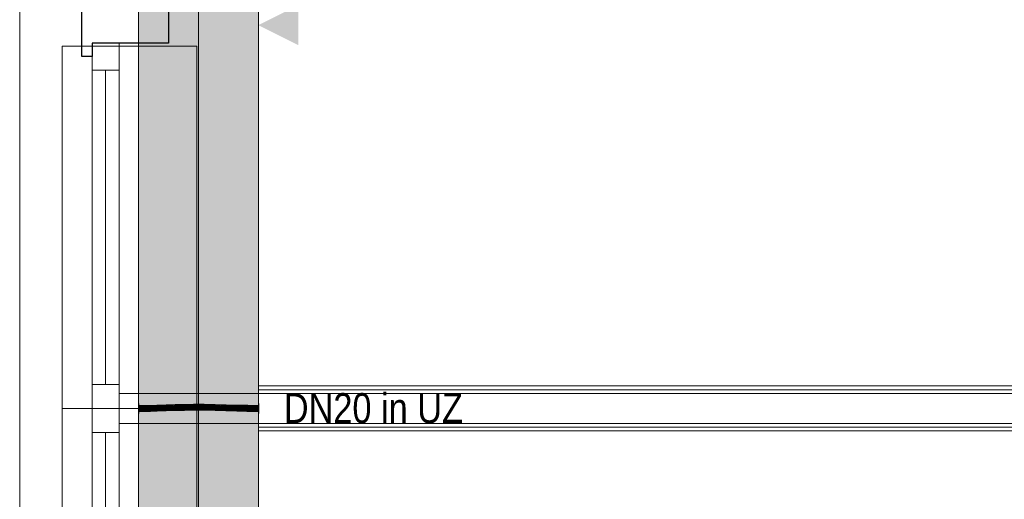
# Model space of a CAD drawing. Extents: x -420 to 300, y 62 to 1162.
# Tile 52 of 130: x -314 to -248, y 686 to 718. Entities that reach past the tile are written whole.
import ezdxf
from ezdxf.lldxf.tags import DXFTag

# ---------------------------------------------------------------- set-up
doc = ezdxf.new("R2010")
doc.units = 0
doc.layers.get('0').update_dxf_attribs({"lineweight": 35})
for name, color, linetype, lineweight, true_color in [('00 -Bauelemente -Dämmung innen', 7, 'Continuous', 9, 0xff7fe6), ('00 -Bauelemente -Gipskarton', 7, 'Continuous', 9, 0xff7fe6), ('00_Beschriftung UZ', 3, 'Continuous', 13, 0x00ff00), ('30 -33 Aussenwände- 7 Fassade_ Elemente', 7, 'Continuous', 9, 0x00aacc), ('30 -34 Innenwände- 2 nichttragend', 7, 'Continuous', 18, 0xff7fe6), ('30 -35 Decken- 1 Konstruktion-Träger- Stahlbeton', 7, 'grob-A06G9F4K8I', 13, 0x33aa00), ('E_Leerrohr 20', 7, 'Continuous', 13, 0xcc0099), ('E_Leerrohr 20-Shading', 7, 'Continuous', 13, 0xcc0099)]:
    doc.layers.add(name, color=color, linetype=linetype, lineweight=lineweight, true_color=true_color)
doc.layers.add('70 -71 Achsen- 1 Gebäudeachsen', color=7, linetype='STRICHPUNKT2-A06G9F4J8I', lineweight=18)
doc.layers.add('Detailelementbeschriftung', color=7, linetype='Continuous', lineweight=9)
doc.layers.add('iwb_Schraffur_Unterzug', color=7, linetype='Continuous', lineweight=5, true_color=0xffffcc, plot=False)
doc.styles.get("Standard").update_dxf_attribs({"font": 'ARIALN.TTF'})
tags = doc.linetypes.add('grob-A06G9F4K8I', pattern=[14, 3, -8, 3]).pattern_tags.tags
tags[8:9] = [DXFTag(74, 4), DXFTag(75, 0), DXFTag(340, '0'), DXFTag(46, 0.0), DXFTag(50, 0.0), DXFTag(44, 0.0), DXFTag(45, 0.0)]
tags[6:7] = [DXFTag(74, 4), DXFTag(75, 0), DXFTag(340, '0'), DXFTag(46, 0.0), DXFTag(50, 0.0), DXFTag(44, 0.0), DXFTag(45, 0.0)]
tags[4:5] = [DXFTag(74, 4), DXFTag(75, 0), DXFTag(340, '0'), DXFTag(46, 0.0), DXFTag(50, 0.0), DXFTag(44, 0.0), DXFTag(45, 0.0)]
tags = doc.linetypes.add('STRICHPUNKT2', pattern=[12.7, 6.35, -3.175, 0, -3.175]).pattern_tags.tags
tags[10:11] = [DXFTag(74, 4), DXFTag(75, 0), DXFTag(340, '0'), DXFTag(46, 0.0), DXFTag(50, 0.0), DXFTag(44, 0.0), DXFTag(45, 0.0)]
tags[8:9] = [DXFTag(74, 4), DXFTag(75, 0), DXFTag(340, '0'), DXFTag(46, 0.0), DXFTag(50, 0.0), DXFTag(44, 0.0), DXFTag(45, 0.0)]
tags[6:7] = [DXFTag(74, 4), DXFTag(75, 0), DXFTag(340, '0'), DXFTag(46, 0.0), DXFTag(50, 0.0), DXFTag(44, 0.0), DXFTag(45, 0.0)]
tags[4:5] = [DXFTag(74, 4), DXFTag(75, 0), DXFTag(340, '0'), DXFTag(46, 0.0), DXFTag(50, 0.0), DXFTag(44, 0.0), DXFTag(45, 0.0)]
tags = doc.linetypes.add('STRICHPUNKT2-A06G9F4J8I', pattern=[12.7, 6.35, -3.175, 0, -3.175]).pattern_tags.tags
tags[10:11] = [DXFTag(74, 4), DXFTag(75, 0), DXFTag(340, '0'), DXFTag(46, 0.0), DXFTag(50, 0.0), DXFTag(44, 0.0), DXFTag(45, 0.0)]
tags[8:9] = [DXFTag(74, 4), DXFTag(75, 0), DXFTag(340, '0'), DXFTag(46, 0.0), DXFTag(50, 0.0), DXFTag(44, 0.0), DXFTag(45, 0.0)]
tags[6:7] = [DXFTag(74, 4), DXFTag(75, 0), DXFTag(340, '0'), DXFTag(46, 0.0), DXFTag(50, 0.0), DXFTag(44, 0.0), DXFTag(45, 0.0)]
tags[4:5] = [DXFTag(74, 4), DXFTag(75, 0), DXFTag(340, '0'), DXFTag(46, 0.0), DXFTag(50, 0.0), DXFTag(44, 0.0), DXFTag(45, 0.0)]

# ---------------------------------------------------------------- blocks, each defined once
blk = doc.blocks.new('Shading-A06G9F318I', base_point=(-301.19, 691.814))
at = {"layer": 'E_Leerrohr 20-Shading', "color": 223, "true_color": 0xc67fb4}
for points in [[(-305.679, 692.101), (-305.68, 692.159), (-306.286, 692.099), (-306.286, 692.153)], [(-306.286, 692.099), (-306.286, 692.096), (-305.679, 692.101), (-305.679, 692.1)], [(-306.286, 692.096), (-306.286, 692.095), (-305.679, 692.1)], [(-306.286, 691.753), (-305.674, 691.762), (-306.286, 691.812), (-305.675, 691.817)], [(-305.072, 692.113), (-305.074, 692.172), (-305.679, 692.101), (-305.68, 692.159)], [(-305.679, 692.1), (-305.072, 692.113), (-305.679, 692.101), (-305.072, 692.113)], [(-305.064, 691.785), (-305.065, 691.831), (-305.674, 691.762), (-305.675, 691.817)], [(-305.674, 691.759), (-305.063, 691.772), (-305.674, 691.762), (-305.064, 691.785)], [(-304.464, 692.131), (-304.466, 692.19), (-305.072, 692.113), (-305.074, 692.172)], [(-304.455, 691.815), (-304.456, 691.848), (-305.064, 691.785), (-305.065, 691.831)], [(-305.063, 691.772), (-304.454, 691.79), (-305.064, 691.785), (-304.455, 691.815)], [(-304.466, 692.19), (-304.464, 692.131), (-304.025, 692.203), (-304.025, 692.186)], [(-304.025, 692.186), (-304.464, 692.131), (-304.024, 692.146), (-304.094, 692.142)], [(-304.456, 691.848), (-304.455, 691.815), (-304.022, 691.861), (-304.022, 691.837)], [(-304.455, 691.815), (-304.454, 691.79), (-304.022, 691.837), (-304.021, 691.803)], [(-304.094, 692.142), (-303.855, 692.149), (-303.855, 692.154)], [(-303.857, 692.208), (-304.025, 692.186), (-303.855, 692.154), (-304.024, 692.146)], [(-304.025, 692.186), (-303.857, 692.208), (-304.025, 692.203)], [(-304.022, 691.861), (-304.022, 691.837), (-303.848, 691.866), (-303.847, 691.846)], [(-304.022, 691.837), (-304.021, 691.803), (-303.847, 691.846), (-303.846, 691.808)], [(-303.246, 692.18), (-303.247, 692.223), (-303.855, 692.154), (-303.857, 692.208)], [(-303.855, 692.149), (-303.246, 692.164), (-303.855, 692.154), (-303.246, 692.18)], [(-303.24, 691.88), (-303.24, 691.881), (-303.848, 691.866)], [(-303.847, 691.846), (-303.24, 691.872), (-303.848, 691.866), (-303.24, 691.88)], [(-303.846, 691.808), (-303.239, 691.823), (-303.847, 691.846), (-303.24, 691.872)], [(-302.635, 692.193), (-302.635, 692.23), (-303.246, 692.18), (-303.247, 692.223)], [(-303.246, 692.164), (-302.635, 692.172), (-303.246, 692.18), (-302.635, 692.193)], [(-302.634, 691.885), (-302.634, 691.889), (-303.24, 691.872), (-303.24, 691.881)], [(-303.239, 691.823), (-302.634, 691.83), (-303.24, 691.872), (-302.634, 691.885)], [(-302.635, 692.193), (-302.269, 692.19), (-302.635, 692.23), (-302.268, 692.229)], [(-302.635, 692.172), (-301.908, 692.169), (-302.635, 692.193), (-301.908, 692.188)], [(-302.634, 691.885), (-302.274, 691.882), (-302.634, 691.889), (-302.274, 691.887)], [(-302.634, 691.885), (-302.634, 691.83), (-302.274, 691.882), (-302.275, 691.829)], [(-302.274, 691.882), (-302.275, 691.829), (-301.911, 691.878), (-301.912, 691.827)], [(-302.274, 691.887), (-302.274, 691.886), (-301.911, 691.886), (-301.911, 691.883)], [(-302.274, 691.886), (-302.274, 691.882), (-301.911, 691.883), (-301.911, 691.88)], [(-302.274, 691.882), (-301.911, 691.878), (-302.201, 691.882)], [(-302.269, 692.19), (-301.908, 692.188), (-302.268, 692.229), (-301.907, 692.227)], [(-301.911, 691.878), (-301.911, 691.88), (-302.201, 691.882)], [(-301.911, 691.878), (-301.912, 691.827), (-301.189, 691.856), (-301.19, 691.814)], [(-301.911, 691.883), (-301.188, 691.865), (-301.911, 691.886), (-301.188, 691.87)], [(-301.188, 691.87), (-301.188, 691.872), (-301.911, 691.886)], [(-301.911, 691.88), (-301.189, 691.856), (-301.911, 691.883), (-301.188, 691.865)], [(-301.911, 691.88), (-301.911, 691.878), (-301.584, 691.869)], [(-301.911, 691.878), (-301.189, 691.856), (-301.584, 691.869)], [(-301.182, 692.164), (-301.181, 692.214), (-301.908, 692.188), (-301.907, 692.227)], [(-301.908, 692.169), (-301.182, 692.155), (-301.908, 692.188), (-301.182, 692.164)], [(-301.19, 691.814), (-300.466, 691.795), (-301.189, 691.856), (-300.465, 691.824)], [(-301.189, 691.856), (-300.465, 691.824), (-301.188, 691.865), (-300.464, 691.84)], [(-300.464, 691.84), (-300.464, 691.853), (-301.188, 691.865), (-301.188, 691.872)], [(-301.182, 692.164), (-301.052, 692.159), (-301.181, 692.214), (-300.731, 692.149)], [(-301.182, 692.155), (-300.682, 692.142), (-301.182, 692.164)], [(-301.181, 692.214), (-300.731, 692.149), (-300.455, 692.195), (-300.456, 692.141)], [(-300.731, 692.149), (-301.052, 692.159), (-300.692, 692.143), (-300.746, 692.145)], [(-300.746, 692.145), (-300.682, 692.142), (-300.692, 692.143)], [(-300.456, 692.141), (-300.731, 692.149), (-300.456, 692.137), (-300.692, 692.143)], [(-300.692, 692.143), (-300.682, 692.142), (-300.456, 692.137), (-300.456, 692.136)], [(-300.466, 691.795), (-299.74, 691.775), (-300.465, 691.824), (-299.74, 691.79)], [(-300.465, 691.824), (-299.74, 691.79), (-300.464, 691.84), (-299.739, 691.814)], [(-299.739, 691.814), (-299.739, 691.834), (-300.464, 691.84), (-300.464, 691.853)], [(-299.732, 692.118), (-299.731, 692.175), (-300.456, 692.141), (-300.455, 692.195)], [(-300.456, 692.141), (-300.456, 692.137), (-299.732, 692.118), (-299.732, 692.116)], [(-300.456, 692.137), (-300.456, 692.136), (-299.732, 692.116)], [(-299.014, 691.764), (-299.013, 691.818), (-299.74, 691.79), (-299.739, 691.834)], [(-299.74, 691.775), (-299.014, 691.76), (-299.74, 691.79), (-299.014, 691.764)], [(-299.009, 692.101), (-299.008, 692.16), (-299.732, 692.118), (-299.731, 692.175)], [(-299.732, 692.116), (-299.009, 692.101), (-299.732, 692.118)], [(-298.286, 691.753), (-298.286, 691.812), (-299.014, 691.76), (-299.013, 691.818)], [(-298.286, 692.095), (-298.286, 692.153), (-299.009, 692.101), (-299.008, 692.16)], [(-306.286, 691.753), (-305.674, 691.759), (-305.674, 691.762)]]:
    blk.add_solid(points, dxfattribs=at)
at = {"layer": 'E_Leerrohr 20-Shading', "color": 231, "true_color": 0xe17fc9}
for points in [[(-305.677, 691.959), (-305.679, 692.1), (-306.286, 691.953), (-306.286, 692.095)], [(-305.677, 691.959), (-306.286, 691.953), (-305.97, 691.954)], [(-306.286, 691.953), (-306.098, 691.952), (-305.97, 691.954)], [(-306.286, 691.944), (-305.928, 691.951), (-306.286, 691.953)], [(-305.676, 691.887), (-305.677, 691.95), (-306.286, 691.944), (-305.901, 691.951)], [(-305.928, 691.951), (-306.286, 691.944), (-305.901, 691.951)], [(-305.676, 691.887), (-306.286, 691.944), (-306.286, 691.895)], [(-306.286, 691.895), (-306.286, 691.812), (-305.676, 691.887), (-305.675, 691.817)], [(-305.97, 691.954), (-306.098, 691.952), (-305.742, 691.955), (-305.928, 691.951)], [(-305.677, 691.959), (-305.97, 691.954), (-305.677, 691.956), (-305.742, 691.955)], [(-305.742, 691.955), (-305.928, 691.951), (-305.677, 691.955), (-305.901, 691.951)], [(-305.677, 691.95), (-305.677, 691.955), (-305.901, 691.951)], [(-305.677, 691.955), (-305.677, 691.956), (-305.742, 691.955)], [(-305.069, 691.972), (-305.072, 692.113), (-305.677, 691.959), (-305.679, 692.1)], [(-305.677, 691.956), (-305.677, 691.955), (-305.068, 691.972), (-305.068, 691.959)], [(-305.068, 691.972), (-305.069, 691.972), (-305.677, 691.956), (-305.677, 691.959)], [(-305.068, 691.94), (-305.068, 691.959), (-305.677, 691.95), (-305.677, 691.955)], [(-305.067, 691.914), (-305.068, 691.94), (-305.676, 691.92), (-305.677, 691.95)], [(-305.676, 691.887), (-305.066, 691.878), (-305.676, 691.92), (-305.067, 691.914)], [(-305.676, 691.887), (-305.675, 691.817), (-305.066, 691.878), (-305.065, 691.831)], [(-304.46, 691.99), (-304.464, 692.131), (-305.069, 691.972), (-305.072, 692.113)], [(-304.459, 691.964), (-304.46, 691.99), (-305.068, 691.959), (-305.069, 691.972)], [(-304.458, 691.928), (-304.459, 691.952), (-305.068, 691.959), (-304.77, 691.961)], [(-304.458, 691.928), (-305.068, 691.959), (-305.068, 691.94)], [(-304.458, 691.928), (-305.068, 691.94), (-304.458, 691.907), (-305.067, 691.914)], [(-305.067, 691.914), (-305.066, 691.878), (-304.458, 691.907), (-304.456, 691.868)], [(-305.066, 691.878), (-305.065, 691.831), (-304.456, 691.868), (-304.456, 691.848)], [(-304.459, 691.952), (-304.459, 691.964), (-304.77, 691.961)], [(-304.46, 691.99), (-304.094, 692.142), (-304.464, 692.131)], [(-304.094, 692.142), (-304.46, 691.99), (-304.024, 692.141), (-304.023, 692.003)], [(-304.46, 691.99), (-304.459, 691.964), (-304.023, 692.003), (-304.123, 691.967)], [(-304.19, 691.943), (-304.123, 691.967), (-304.459, 691.952), (-304.459, 691.964)], [(-304.458, 691.928), (-304.245, 691.923), (-304.459, 691.952), (-304.19, 691.943)], [(-304.296, 691.905), (-304.245, 691.923), (-304.458, 691.907), (-304.458, 691.928)], [(-304.458, 691.907), (-304.456, 691.869), (-304.296, 691.905), (-304.396, 691.87)], [(-304.456, 691.869), (-304.456, 691.868), (-304.396, 691.87), (-304.402, 691.867)], [(-304.456, 691.868), (-304.456, 691.848), (-304.402, 691.867)], [(-304.402, 691.867), (-304.456, 691.848), (-304.022, 691.861)], [(-304.396, 691.87), (-304.402, 691.867), (-304.003, 691.873), (-304.022, 691.861)], [(-304.296, 691.905), (-304.396, 691.87), (-303.958, 691.901), (-304.003, 691.873)], [(-303.958, 691.901), (-303.934, 691.917), (-304.296, 691.905), (-304.245, 691.923)], [(-304.245, 691.923), (-303.934, 691.917), (-304.19, 691.943), (-303.906, 691.934)], [(-303.906, 691.934), (-303.85, 691.969), (-304.19, 691.943), (-304.123, 691.967)], [(-304.023, 692.003), (-304.123, 691.967), (-303.851, 692.004), (-303.85, 691.969)], [(-303.855, 692.137), (-303.855, 692.149), (-304.094, 692.142)], [(-304.023, 692.003), (-303.851, 692.008), (-304.024, 692.141), (-303.855, 692.137)], [(-303.851, 692.004), (-303.851, 692.008), (-304.023, 692.003)], [(-304.003, 691.873), (-304.022, 691.861), (-303.848, 691.875), (-303.848, 691.866)], [(-303.958, 691.901), (-304.003, 691.873), (-303.849, 691.9), (-303.848, 691.875)], [(-303.849, 691.9), (-303.849, 691.915), (-303.958, 691.901), (-303.934, 691.917)], [(-303.934, 691.917), (-303.849, 691.915), (-303.906, 691.934), (-303.849, 691.932)], [(-303.849, 691.932), (-303.85, 691.969), (-303.906, 691.934)], [(-303.245, 692.126), (-303.246, 692.164), (-303.855, 692.137), (-303.855, 692.149)], [(-303.855, 692.137), (-303.851, 692.008), (-303.245, 692.126), (-303.243, 692.024)], [(-303.851, 692.008), (-303.243, 692.023), (-303.243, 692.024)], [(-303.243, 692.009), (-303.243, 692.023), (-303.851, 692.004), (-303.851, 692.008)], [(-303.851, 692.004), (-303.85, 691.969), (-303.243, 692.009), (-303.242, 691.974)], [(-303.241, 691.914), (-303.242, 691.974), (-303.849, 691.932), (-303.85, 691.969)], [(-303.241, 691.904), (-303.241, 691.914), (-303.849, 691.915), (-303.849, 691.932)], [(-303.241, 691.904), (-303.849, 691.915), (-303.241, 691.894), (-303.849, 691.9)], [(-303.241, 691.894), (-303.849, 691.9), (-303.24, 691.881), (-303.848, 691.875)], [(-303.848, 691.875), (-303.848, 691.866), (-303.24, 691.881)], [(-302.635, 692.121), (-302.635, 692.172), (-303.245, 692.126), (-303.246, 692.164)], [(-303.245, 692.126), (-303.243, 692.024), (-302.635, 692.121), (-302.634, 692.037)], [(-302.634, 692.037), (-303.243, 692.024), (-302.634, 692.034), (-303.243, 692.023)], [(-303.243, 692.023), (-302.634, 692.03), (-302.634, 692.034)], [(-302.634, 692.011), (-302.634, 692.03), (-303.243, 692.009), (-303.243, 692.023)], [(-303.243, 692.009), (-303.242, 691.974), (-302.634, 692.011), (-302.634, 691.976)], [(-302.634, 691.902), (-302.634, 691.976), (-303.241, 691.917), (-303.242, 691.974)], [(-303.241, 691.914), (-302.634, 691.899), (-303.241, 691.917), (-302.634, 691.902)], [(-302.634, 691.899), (-303.241, 691.914), (-302.77, 691.9)], [(-303.241, 691.914), (-303.241, 691.904), (-302.77, 691.9)], [(-302.634, 691.889), (-302.77, 691.9), (-303.241, 691.894), (-303.241, 691.904)], [(-302.634, 691.889), (-303.241, 691.894), (-303.24, 691.881)], [(-302.634, 691.899), (-302.77, 691.9), (-302.634, 691.896)], [(-302.77, 691.9), (-302.634, 691.889), (-302.634, 691.896)], [(-301.909, 692.123), (-301.908, 692.169), (-302.635, 692.121), (-302.635, 692.172)], [(-302.27, 692.122), (-302.635, 692.121), (-302.271, 692.042), (-302.634, 692.037)], [(-302.634, 692.037), (-302.634, 692.03), (-302.271, 692.042), (-302.271, 692.029)], [(-302.634, 692.011), (-302.271, 692.029), (-302.634, 692.03)], [(-302.271, 692.029), (-302.634, 692.011), (-302.272, 692.008)], [(-302.438, 692.009), (-302.634, 692.011), (-302.438, 691.976), (-302.634, 691.976)], [(-301.911, 691.901), (-301.91, 691.975), (-302.634, 691.902), (-302.634, 691.976)], [(-301.911, 691.901), (-302.634, 691.902), (-302.53, 691.899)], [(-302.634, 691.902), (-302.634, 691.899), (-302.53, 691.899)], [(-302.274, 691.887), (-302.015, 691.897), (-302.634, 691.899), (-302.118, 691.901)], [(-302.274, 691.887), (-302.634, 691.899), (-302.634, 691.896)], [(-302.437, 691.891), (-302.634, 691.896), (-302.437, 691.888), (-302.634, 691.889)], [(-301.91, 692.006), (-302.438, 692.009), (-301.91, 691.975), (-302.438, 691.976)], [(-302.274, 691.887), (-302.437, 691.891), (-302.437, 691.888)], [(-301.911, 691.886), (-301.911, 691.894), (-302.274, 691.887), (-302.015, 691.897)], [(-302.271, 692.029), (-302.272, 692.008), (-301.91, 692.024), (-301.91, 692.006)], [(-302.271, 692.029), (-301.91, 692.027), (-302.27, 692.122), (-301.909, 692.123)], [(-301.91, 692.024), (-301.91, 692.027), (-302.271, 692.029)], [(-302.015, 691.897), (-301.911, 691.901), (-302.118, 691.901)], [(-301.911, 691.894), (-301.911, 691.901), (-302.015, 691.897)], [(-301.186, 691.971), (-301.91, 691.975), (-301.187, 691.911), (-301.911, 691.901)], [(-301.187, 691.911), (-301.911, 691.901), (-301.188, 691.873), (-301.911, 691.894)], [(-301.911, 691.894), (-301.911, 691.886), (-301.188, 691.873), (-301.188, 691.872)], [(-301.909, 692.123), (-301.91, 692.027), (-301.182, 692.133), (-301.185, 692.019)], [(-301.91, 692.027), (-301.185, 692.014), (-301.185, 692.019)], [(-301.185, 692.01), (-301.185, 692.014), (-301.91, 692.024), (-301.91, 692.027)], [(-301.91, 692.006), (-301.185, 691.996), (-301.91, 692.024), (-301.185, 692.01)], [(-301.91, 692.006), (-301.91, 691.975), (-301.185, 691.996), (-301.186, 691.971)], [(-301.182, 692.133), (-301.182, 692.155), (-301.909, 692.123), (-301.908, 692.169)], [(-301.187, 691.911), (-301.188, 691.872), (-300.462, 691.924), (-300.464, 691.853)], [(-300.461, 691.966), (-301.186, 691.971), (-300.462, 691.924), (-301.187, 691.911)], [(-300.725, 691.988), (-301.185, 691.996), (-300.725, 691.968), (-301.186, 691.971)], [(-301.182, 692.133), (-301.185, 692.019), (-300.682, 692.142), (-301.166, 692.019)], [(-301.185, 692.019), (-301.185, 692.014), (-301.166, 692.019)], [(-301.166, 692.019), (-301.185, 692.014), (-300.46, 692.008), (-300.46, 691.995)], [(-300.46, 691.993), (-300.46, 691.995), (-301.185, 692.01), (-301.185, 692.014)], [(-301.185, 691.996), (-300.461, 691.983), (-301.185, 692.01), (-300.46, 691.993)], [(-300.682, 692.142), (-301.182, 692.155), (-301.182, 692.133)], [(-300.682, 692.142), (-301.166, 692.019), (-300.456, 692.136), (-300.46, 692.008)], [(-300.461, 691.983), (-300.725, 691.988), (-300.461, 691.966), (-300.725, 691.968)], [(-300.462, 691.924), (-300.464, 691.853), (-299.736, 691.938), (-299.739, 691.834)], [(-299.736, 691.96), (-300.461, 691.966), (-299.736, 691.938), (-300.462, 691.924)], [(-300.461, 691.983), (-299.736, 691.97), (-300.46, 691.993), (-299.735, 691.975)], [(-300.461, 691.983), (-300.461, 691.966), (-299.736, 691.97), (-299.736, 691.96)], [(-299.735, 691.996), (-299.732, 692.116), (-300.46, 692.008), (-300.456, 692.136)], [(-300.46, 691.995), (-299.735, 691.975), (-300.46, 692.008), (-299.735, 691.996)], [(-299.735, 691.975), (-300.46, 691.995), (-300.46, 691.993)], [(-299.736, 691.938), (-299.739, 691.834), (-299.011, 691.949), (-299.013, 691.818)], [(-299.011, 691.96), (-299.735, 691.975), (-299.736, 691.97)], [(-299.736, 691.97), (-299.736, 691.96), (-299.011, 691.96), (-299.011, 691.955)], [(-299.011, 691.955), (-299.736, 691.96), (-299.011, 691.949), (-299.736, 691.938)], [(-299.011, 691.96), (-299.009, 692.101), (-299.735, 691.975), (-299.732, 692.116)], [(-299.011, 691.949), (-299.013, 691.818), (-298.286, 691.953), (-298.286, 691.812)], [(-298.286, 691.953), (-298.286, 692.095), (-299.011, 691.96), (-299.009, 692.101)], [(-298.286, 691.953), (-299.011, 691.96), (-299.011, 691.955)], [(-299.011, 691.955), (-299.011, 691.949), (-298.286, 691.953)]]:
    blk.add_solid(points, dxfattribs=at)
blk = doc.blocks.new('Shading-A06G9F338I', base_point=(-306.286, 691.948))
at = {"layer": 'E_Leerrohr 20-Shading', "color": 213, "true_color": 0xd67fc0}
for points in [[(-306.286, 691.953), (-306.286, 692.283), (-306.298, 691.953), (-306.298, 692.283)], [(-306.286, 691.882), (-306.286, 691.953), (-306.298, 691.882), (-306.298, 691.953)], [(-306.298, 691.623), (-306.286, 691.623), (-306.298, 691.882), (-306.286, 691.882)], [(-305.676, 691.953), (-306.286, 692.153), (-306.286, 691.966)], [(-305.676, 691.953), (-305.498, 691.953), (-306.286, 692.153), (-305.498, 692.153)], [(-306.286, 691.966), (-306.286, 691.959), (-305.676, 691.953), (-305.918, 691.953)], [(-306.286, 691.959), (-306.286, 691.953), (-305.918, 691.953)], [(-306.286, 691.948), (-306.286, 691.87), (-305.676, 691.953), (-305.944, 691.865)], [(-305.676, 691.953), (-306.286, 691.953), (-306.286, 691.948)], [(-306.286, 691.87), (-306.286, 691.753), (-305.944, 691.865)], [(-305.944, 691.865), (-306.286, 691.753), (-305.498, 691.859), (-305.498, 691.753)], [(-305.676, 691.953), (-305.944, 691.865), (-305.498, 691.953), (-305.498, 691.859)]]:
    blk.add_solid(points, dxfattribs=at)
blk = doc.blocks.new('Shading-A06G9F358I', base_point=(-298.286, 691.953))
at = {"layer": 'E_Leerrohr 20-Shading', "color": 213, "true_color": 0xd67fc0}
for points in [[(-299.074, 692.153), (-299.074, 691.953), (-298.286, 692.153), (-298.286, 691.953)], [(-298.286, 691.953), (-299.074, 691.953), (-298.286, 691.753), (-299.074, 691.765)], [(-298.286, 692.283), (-298.286, 691.953), (-298.274, 692.283), (-298.274, 691.953)], [(-298.274, 691.953), (-298.286, 691.953), (-298.274, 691.861), (-298.286, 691.862)], [(-298.286, 691.862), (-298.286, 691.623), (-298.274, 691.861), (-298.274, 691.623)], [(-299.074, 691.765), (-299.074, 691.753), (-298.286, 691.753)]]:
    blk.add_solid(points, dxfattribs=at)
blk = doc.blocks.new('Referenz-A06G9F4L8I')
at = {"layer": '00 -Bauelemente -Dämmung innen', "color": 0, "linetype": 'Continuous', "ltscale": 0.13}
for p, q in [((-298.298, 692.953), (-191.098, 692.953)), ((-298.298, 690.953), (-191.098, 690.953))]:
    blk.add_line(p, q, dxfattribs=at)
at = {"layer": '00 -Bauelemente -Gipskarton', "color": 0, "linetype": 'Continuous', "ltscale": 0.13}
for p, q in [((-298.298, 693.453), (-191.598, 693.453)), ((-298.298, 693.203), (-191.348, 693.203)), ((-298.298, 692.953), (-191.098, 692.953)), ((-298.298, 690.953), (-191.098, 690.953)), ((-298.298, 690.703), (-191.348, 690.703)), ((-298.298, 690.453), (-191.598, 690.453))]:
    blk.add_line(p, q, dxfattribs=at)
at = {"layer": '00_Beschriftung UZ', "color": 0, "linetype": 'Continuous', "lineweight": 0, "ltscale": 0.13}
for points in [[(-300.968, 716.221), (-298.298, 717.553), (-300.967, 718.892)], [(-295.627, 716.221), (-298.298, 717.553), (-295.629, 718.892)]]:
    blk.add_solid(points, dxfattribs=at)
at = {"layer": '30 -33 Aussenwände- 7 Fassade_ Elemente', "color": 0, "linetype": 'Continuous', "ltscale": 0.13}
for p, q in [((-314.238, 610.853), (-314.238, 773.053)), ((-298.298, 769.953), (-298.298, 613.953)), ((-309.398, 691.953), (-309.398, 716.353)), ((-309.398, 716.353), (-307.598, 716.353)), ((-307.598, 716.353), (-307.598, 691.953)), ((-309.398, 691.953), (-307.598, 691.953)), ((-309.398, 667.553), (-309.398, 691.953)), ((-307.598, 691.953), (-307.598, 667.553))]:
    blk.add_line(p, q, dxfattribs=at)
at = {"layer": '30 -33 Aussenwände- 7 Fassade_ Elemente', "color": 0, "linetype": 'Continuous', "lineweight": -2, "ltscale": 0.25}
for p, q in [((-310.098, 715.453), (-310.098, 719.653)), ((-304.298, 718.753), (-304.298, 716.353)), ((-304.298, 716.353), (-309.398, 716.353)), ((-309.398, 716.353), (-309.398, 715.453)), ((-309.398, 715.453), (-310.098, 715.453))]:
    blk.add_line(p, q, dxfattribs=at)
at = {"layer": '30 -33 Aussenwände- 7 Fassade_ Elemente', "color": 0}
for p, q in [((-311.398, 716.153), (-309.398, 716.153)), ((-311.398, 691.953), (-311.398, 716.153)), ((-307.598, 716.153), (-309.398, 716.153)), ((-309.398, 716.153), (-309.398, 714.553)), ((-307.598, 714.553), (-307.598, 716.153)), ((-302.398, 716.153), (-307.598, 716.153)), ((-302.398, 691.953), (-302.398, 716.153)), ((-309.398, 693.553), (-309.398, 714.553)), ((-309.398, 714.553), (-307.598, 714.553)), ((-308.498, 714.553), (-308.498, 693.553)), ((-307.598, 714.553), (-307.598, 693.553)), ((-307.598, 693.553), (-309.398, 693.553)), ((-309.398, 691.953), (-309.398, 693.553)), ((-307.598, 693.553), (-307.598, 691.953)), ((-309.398, 691.953), (-311.398, 691.953)), ((-311.398, 667.753), (-311.398, 691.953)), ((-309.398, 691.953), (-309.398, 690.353)), ((-307.598, 691.953), (-309.398, 691.953)), ((-307.598, 690.353), (-307.598, 691.953)), ((-307.598, 691.953), (-302.398, 691.953)), ((-302.398, 667.753), (-302.398, 691.953)), ((-309.398, 669.353), (-309.398, 690.353)), ((-309.398, 690.353), (-307.598, 690.353)), ((-308.498, 690.353), (-308.498, 669.353)), ((-307.598, 690.353), (-307.598, 669.353))]:
    blk.add_line(p, q, dxfattribs=at)
at = {"layer": '30 -33 Aussenwände- 7 Fassade_ Elemente', "color": 0, "linetype": 'Continuous', "lineweight": 18, "ltscale": 0.18}
for p, q in [((-309.398, 714.553), (-309.398, 716.353)), ((-309.398, 716.353), (-307.598, 716.353)), ((-307.598, 716.353), (-307.598, 714.553)), ((-307.598, 714.553), (-309.398, 714.553)), ((-308.498, 714.553), (-308.498, 693.553)), ((-309.398, 691.953), (-309.398, 693.553)), ((-309.398, 693.553), (-307.598, 693.553)), ((-307.598, 693.553), (-307.598, 691.953)), ((-307.598, 692.953), (-298.298, 692.953)), ((-307.598, 690.953), (-307.598, 692.953)), ((-298.298, 692.953), (-298.298, 690.953)), ((-309.398, 691.953), (-307.598, 691.953)), ((-309.398, 690.353), (-309.398, 691.953)), ((-307.598, 691.953), (-307.598, 690.353)), ((-298.298, 690.953), (-307.598, 690.953)), ((-307.598, 690.353), (-309.398, 690.353)), ((-308.498, 690.353), (-308.498, 669.353))]:
    blk.add_line(p, q, dxfattribs=at)
at = {"layer": '30 -34 Innenwände- 2 nichttragend', "color": 0, "linetype": 'Continuous', "ltscale": 0.18}
for p, q in [((-298.298, 690.453), (-298.298, 693.453)), ((-298.298, 693.453), (-191.598, 693.453)), ((-298.298, 690.453), (-191.598, 690.453))]:
    blk.add_line(p, q, dxfattribs=at)
at = {"layer": '30 -35 Decken- 1 Konstruktion-Träger- Stahlbeton', "color": 0}
for p, q in [((-306.298, 770.453), (-306.298, 388.453)), ((-298.298, 770.453), (-298.298, 388.453))]:
    blk.add_line(p, q, dxfattribs=at)
at = {"layer": '70 -71 Achsen- 1 Gebäudeachsen', "color": 0, "linetype": 'STRICHPUNKT2-A06G9F4J8I', "ltscale": 0.18}
blk.add_line((-302.298, 1084.393), (-302.298, 84.953), dxfattribs=at)
blk = doc.blocks.new('Referenz-A06G9F4N8I')
at = {"layer": 'iwb_Schraffur_Unterzug', "linetype": 'Continuous', "ltscale": 0.13}
blk.add_solid([(-306.298, 388.453), (-306.298, 995.453), (-298.298, 388.453), (-298.298, 995.453)], dxfattribs=at)
blk = doc.blocks.new('Flexrohr-A06G9F9J8I')
at = {"color": 0, "linetype": 'ByBlock', "lineweight": -2, "ltscale": 0.13}
for p, q in [((-305.68, 692.159), (-306.286, 692.153)), ((-306.286, 692.153), (-306.286, 691.753)), ((-306.284, 692.141), (-306.284, 691.765)), ((-305.886, 692.145), (-305.882, 691.769)), ((-305.074, 692.172), (-305.68, 692.159)), ((-305.063, 691.772), (-305.674, 691.759)), ((-305.488, 692.151), (-305.481, 691.775)), ((-305.089, 692.16), (-305.079, 691.784)), ((-304.466, 692.19), (-305.074, 692.172)), ((-304.454, 691.79), (-305.063, 691.772)), ((-304.69, 692.171), (-304.679, 691.795)), ((-303.857, 692.208), (-304.466, 692.19)), ((-303.846, 691.808), (-304.454, 691.79)), ((-304.29, 692.183), (-304.279, 691.807)), ((-303.89, 692.195), (-303.88, 691.819)), ((-303.247, 692.223), (-303.857, 692.208)), ((-303.239, 691.823), (-303.846, 691.808)), ((-303.489, 692.205), (-303.481, 691.829)), ((-302.635, 692.23), (-303.247, 692.223)), ((-302.634, 691.83), (-303.239, 691.823)), ((-303.088, 692.213), (-303.082, 691.837)), ((-302.686, 692.218), (-302.684, 691.842)), ((-301.907, 692.227), (-302.635, 692.23)), ((-301.912, 691.827), (-302.634, 691.83)), ((-302.284, 692.217), (-302.286, 691.841)), ((-301.19, 691.814), (-301.912, 691.827)), ((-301.181, 692.214), (-301.907, 692.227)), ((-301.883, 692.215), (-301.887, 691.839)), ((-301.482, 692.207), (-301.488, 691.831)), ((-300.466, 691.795), (-301.19, 691.814)), ((-300.455, 692.195), (-301.181, 692.214)), ((-301.081, 692.199), (-301.089, 691.823)), ((-300.68, 692.189), (-300.69, 691.813)), ((-299.74, 691.775), (-300.466, 691.795)), ((-299.731, 692.175), (-300.455, 692.195)), ((-300.28, 692.178), (-300.29, 691.802)), ((-299.881, 692.167), (-299.89, 691.791)), ((-299.014, 691.76), (-299.74, 691.775)), ((-299.008, 692.16), (-299.731, 692.175)), ((-299.482, 692.158), (-299.49, 691.782)), ((-299.083, 692.149), (-299.089, 691.773)), ((-298.286, 692.153), (-299.008, 692.16)), ((-298.684, 692.145), (-298.687, 691.769)), ((-298.286, 692.153), (-298.286, 691.753)), ((-305.674, 691.759), (-306.286, 691.753)), ((-298.286, 691.753), (-299.014, 691.76))]:
    blk.add_line(p, q, dxfattribs=at)
blk = doc.blocks.new('Einzeiliger Text-A06G9F9L8I')
at = {"color": 0, "lineweight": -2, "insert": (-296.597, 692.973), "char_height": 2, "attachment_point": 1}
blk.add_mtext('{\\fArial Narrow;DN20 in UZ}', dxfattribs=at)
blk = doc.blocks.new('Enddeckel-A06G9F9N8I')
at = {"color": 0, "linetype": 'ByBlock', "lineweight": -2, "ltscale": 0.13}
for p, q in [((-306.286, 692.283), (-306.298, 692.283)), ((-306.298, 692.09), (-306.298, 692.283)), ((-306.298, 691.817), (-306.298, 692.09)), ((-306.298, 691.623), (-306.298, 691.817)), ((-306.286, 692.09), (-306.286, 692.283)), ((-305.498, 692.153), (-306.286, 692.153)), ((-306.286, 692.036), (-306.286, 692.153)), ((-306.286, 691.817), (-306.286, 692.09)), ((-306.286, 691.871), (-306.286, 692.036)), ((-306.286, 691.753), (-306.286, 691.871)), ((-306.286, 691.623), (-306.286, 691.817)), ((-305.498, 692.036), (-305.498, 692.153)), ((-305.498, 691.871), (-305.498, 692.036)), ((-305.498, 691.753), (-305.498, 691.871)), ((-306.298, 691.623), (-306.286, 691.623)), ((-306.286, 691.753), (-305.498, 691.753))]:
    blk.add_line(p, q, dxfattribs=at)
at = {"color": 0, "linetype": 'STRICHPUNKT2', "lineweight": 5, "ltscale": 0.13}
blk.add_line((-306.286, 691.953), (-305.498, 691.953), dxfattribs=at)
blk = doc.blocks.new('Enddeckel-A06G9F9P8I')
at = {"color": 0, "linetype": 'ByBlock', "lineweight": -2, "ltscale": 0.13}
for p, q in [((-298.286, 692.153), (-299.074, 692.153)), ((-299.074, 692.153), (-299.074, 692.036)), ((-299.074, 692.036), (-299.074, 691.871)), ((-299.074, 691.871), (-299.074, 691.753)), ((-298.274, 692.283), (-298.286, 692.283)), ((-298.286, 692.283), (-298.286, 692.09)), ((-298.286, 692.153), (-298.286, 692.036)), ((-298.286, 692.09), (-298.286, 691.817)), ((-298.286, 692.036), (-298.286, 691.871)), ((-298.286, 691.871), (-298.286, 691.753)), ((-298.286, 691.817), (-298.286, 691.623)), ((-298.274, 692.283), (-298.274, 692.09)), ((-298.274, 692.09), (-298.274, 691.817)), ((-298.274, 691.817), (-298.274, 691.623)), ((-299.074, 691.753), (-298.286, 691.753)), ((-298.286, 691.623), (-298.274, 691.623))]:
    blk.add_line(p, q, dxfattribs=at)
at = {"color": 0, "linetype": 'STRICHPUNKT2', "lineweight": 5, "ltscale": 0.13}
blk.add_line((-298.286, 691.953), (-299.074, 691.953), dxfattribs=at)

msp = doc.modelspace()

# ---------------------------------------------------------------- block references
at = {"color": 8, "lineweight": 25, "ltscale": 0.25, "true_color": 0x808080}
for name in ['Referenz-A06G9F4L8I', 'Referenz-A06G9F4N8I']:
    msp.add_blockref(name, (0, 0), dxfattribs=at)
at = {"layer": 'Detailelementbeschriftung', "ltscale": 0.13}
msp.add_blockref('Einzeiliger Text-A06G9F9L8I', (0, 0), dxfattribs=at)
at = {"layer": 'E_Leerrohr 20'}
for name, p in [('Shading-A06G9F338I', (-306.286, 691.948)), ('Shading-A06G9F318I', (-301.19, 691.814)), ('Shading-A06G9F358I', (-298.286, 691.953))]:
    msp.add_blockref(name, p, dxfattribs=at)
at = {"layer": 'E_Leerrohr 20', "ltscale": 0.13}
for name in ['Enddeckel-A06G9F9N8I', 'Flexrohr-A06G9F9J8I', 'Enddeckel-A06G9F9P8I']:
    msp.add_blockref(name, (0, 0), dxfattribs=at)

doc.saveas('drawing.dxf')
